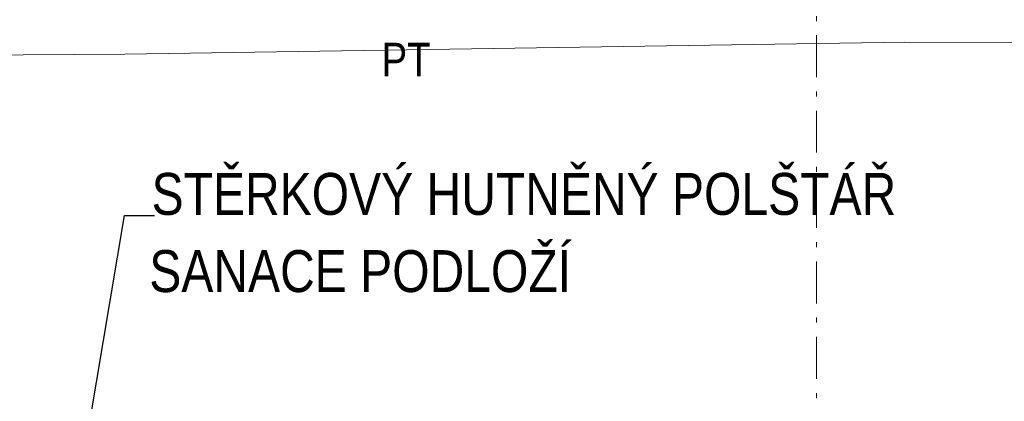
# Model space of a CAD drawing. Header units: millimetres. Extents: x -479461597 to -478645968, y -1101060132 to -1100898045.
# Tile 100 of 145: x -478985334 to -478979464, y -1101055706 to -1101053428. Entities that reach past the tile are written whole.
import ezdxf
from ezdxf.enums import TextEntityAlignment as Align

# ---------------------------------------------------------------- set-up
doc = ezdxf.new("R2010")
doc.units = ezdxf.units.MM
doc.header["$MEASUREMENT"] = 0
doc.linetypes.add('Wipeout_Contour', pattern=[1000, 0, -1000])
doc.linetypes.add('Čerchovaná M', pattern=[450, 250, -85, 30, -85])
for name, color, linetype, lineweight, true_color in [('Anotace - SP_Pero_č.__152', 7, 'Continuous', 0, 0xa97e33), ('Anotace - SP_Pero_č.__25', 7, 'Continuous', 13, 0x1a4f6e), ('Konstrukční síť_Pero_č.__81', 7, 'Continuous', 13, 0xa8a8a8), ('Situace - terén PT_Pero_č.__190', 7, 'Continuous', 20, 0x6d6f03)]:
    doc.layers.add(name, color=color, linetype=linetype, lineweight=lineweight, true_color=true_color)
for name, color, linetype, lineweight in [('Anotace - SP_Pero_č.__6', 7, 'Continuous', 20), ('Bourané_Anotace - SP_Pero_č.__2', 7, 'Continuous', 20), ('Konstrukční síť_Pero_č.__183', 7, 'Continuous', 20)]:
    doc.layers.add(name, color=color, linetype=linetype, lineweight=lineweight)
for name, color, linetype in [('Bourané_2D prvky - vyplně', 7, 'Continuous'), ('Konstrukční síť', 7, 'Continuous'), ('Situace - terén PT', 7, 'Continuous')]:
    doc.layers.add(name, color=color, linetype=linetype)
doc.styles.add('GENERATED_STYLE_5', font='txt')
doc.styles.add('GENERATED_STYLE_7', font='txt')
doc.dimstyles.new('GENERATED_STYLE__4', dxfattribs={"dimtxt": 0.18, "dimasz": 182.4, "dimexe": 0.18, "dimexo": 0.0625, "dimgap": 0.09, "dimtad": 0, "dimtih": 1, "dimtoh": 1, "dimdec": 4, "dimzin": 0, "dimdsep": 46, "dimcen": 0.09, "dimadec": 0, "dimazin": 0, "dimtfac": 1, "dimtdec": 4, "dimtmove": 0, "dimatfit": 3, "dimldrblk": 'ARROWHEAD_1', "dimfxl": 1, "dimtolj": 1, "dimtzin": 0, "dimarcsym": 0})

# ---------------------------------------------------------------- blocks, each defined once
blk = doc.blocks.new('Řez_23_4', base_point=(-479016584.6, -1101055471.5))
at = {"layer": 'Situace - terén PT_Pero_č.__190', "color": 66, "linetype": 'Continuous', "lineweight": 20, "true_color": 0x6d6f03, "flags": 128}
blk.add_lwpolyline([(-478940383.2, -1101054933.7), (-478941553.8, -1101054950.6), (-478942240.6, -1101055017.1), (-478943448.1, -1101055027.2), (-478950591.5, -1101054361.6), (-478951821.3, -1101054276.1), (-478952355.3, -1101054287.3), (-478956681, -1101054346.5), (-478960317.7, -1101053882.3), (-478960401.7, -1101053875.3), (-478960508.5, -1101053868.6), (-478965190.3, -1101053725.5), (-478967256.2, -1101053737.9), (-478976344.4, -1101053574.5), (-478979023.8, -1101053564.4), (-478980058.3, -1101053563.3), (-478984706.8, -1101053635), (-478986222.8, -1101053644.1), (-478987378.2, -1101053638.6), (-478989248, -1101053543.2), (-478991612.8, -1101053612.6), (-478995603.9, -1101053602.8)], dxfattribs=at)
blk = doc.blocks.new('Standardní značka sítě[22]_4', base_point=(-478980584.599409, -1101048471.493435))
at = {"layer": 'Konstrukční síť_Pero_č.__81', "color": 253, "linetype": 'Čerchovaná M', "lineweight": 13, "true_color": 0xa8a8a8}
blk.add_line((-478980584.599409, -1101049471.493435), (-478980584.599409, -1101058471.493435), dxfattribs=at)
at = {"layer": 'Konstrukční síť_Pero_č.__183', "color": 7, "lineweight": 20, "style": 'GENERATED_STYLE_7'}
blk.add_attdef('AC_MarkerText_1', text='', height=250, rotation=360, dxfattribs=at).set_placement((-478980584.599409, -1101059721.728582), align=Align.MIDDLE_CENTER)
blk = doc.blocks.new('ARROWHEAD_1')
at = {"color": 0, "linetype": 'Continuous', "lineweight": 0}
blk.add_line((0, 0), (-1, 0), dxfattribs=at)
blk.add_circle((0, 0), 0.25, dxfattribs=at)

msp = doc.modelspace()

# ---------------------------------------------------------------- texts
at = {"layer": 'Anotace - SP_Pero_č.__152', "color": 45, "linetype": 'Continuous', "lineweight": 0, "true_color": 0xa97e33, "insert": (-478983176.6, -1101053666.2), "char_height": 200, "attachment_point": 4, "style": 'GENERATED_STYLE_5'}
msp.add_mtext('\\A1;{\\pql;\\fArial Narrow|b0|i0|c238|p34;PT}', dxfattribs=at)

# ---------------------------------------------------------------- wipeouts: each hides what was drawn before it
at = {"color": 254, "linetype": 'Wipeout_Contour', "lineweight": 0, "ltscale": 26416046955.85198}
msp.add_wipeout([(-479029245.6, -1101056721.4), (-479028326.9, -1101056724.1), (-479028232.2, -1101057068.5), (-479028085.4, -1101057068.5), (-479027937.9, -1101057068.5), (-479027843.6, -1101056725.6), (-478992001.4, -1101056723.5), (-478991905.9, -1101057071), (-478991608, -1101057071), (-478991512.4, -1101056723.4), (-478955677.4, -1101056721.4), (-478955582.7, -1101057071.5), (-478955424.3, -1101057071.5), (-478955288.5, -1101057071.5), (-478955190.8, -1101056714.9), (-478952675.9, -1101056637.8), (-478952135.1, -1101056621.5), (-478952135.1, -1101055771.5), (-478951119.9, -1101054324.9), (-478943743.3, -1101054992.4), (-478943743.5, -1101057647.8), (-479029245.7, -1101057641.8)], dxfattribs=at).dxf.layer = 'Bourané_2D prvky - vyplně'

# ---------------------------------------------------------------- next in the draw order: block references
at = {"layer": 'Konstrukční síť', "color": 7, "linetype": 'Continuous', "lineweight": 20}
msp.add_blockref('Standardní značka sítě[22]_4', (-478980584.6, -1101048471.5), dxfattribs=at)
at = {"layer": 'Situace - terén PT', "lineweight": 0}
msp.add_blockref('Řez_23_4', (-479016584.6, -1101055471.5), dxfattribs=at)

# ---------------------------------------------------------------- next in the draw order: texts
at = {"layer": 'Anotace - SP_Pero_č.__6', "color": 7, "linetype": 'Continuous', "lineweight": 20, "insert": (-478980108.8, -1101054596.7), "char_height": 250, "attachment_point": 9, "style": 'GENERATED_STYLE_5'}
msp.add_mtext('\\A1;{\\pqr;\\fArial Narrow|b0|i0|c238|p34;STĚRKOVÝ HUTNĚNÝ POLŠTÁŘ}', dxfattribs=at)
at = {"layer": 'Bourané_Anotace - SP_Pero_č.__2', "color": 7, "linetype": 'Continuous', "lineweight": 20, "insert": (-478984561.3, -1101054930.6), "char_height": 250, "attachment_point": 4, "style": 'GENERATED_STYLE_5'}
msp.add_mtext('\\A1;{\\pql;\\fArial Narrow|b0|i0|c238|p34;SANACE PODLOŽÍ}', dxfattribs=at)

# ---------------------------------------------------------------- next in the draw order: leaders
at = {"layer": 'Anotace - SP_Pero_č.__25', "color": 146, "linetype": 'Continuous', "lineweight": 13, "true_color": 0x1a4f6e, "annotation_type": 0, "has_hookline": 1, "hookline_direction": 0, "text_width": 4421.9}
msp.add_leader([(-478984993.1, -1101056282.7), (-478984708.1, -1101054596.7), (-478984530.8, -1101054596.7)], dimstyle='GENERATED_STYLE__4', dxfattribs=at)

doc.saveas('drawing.dxf')
